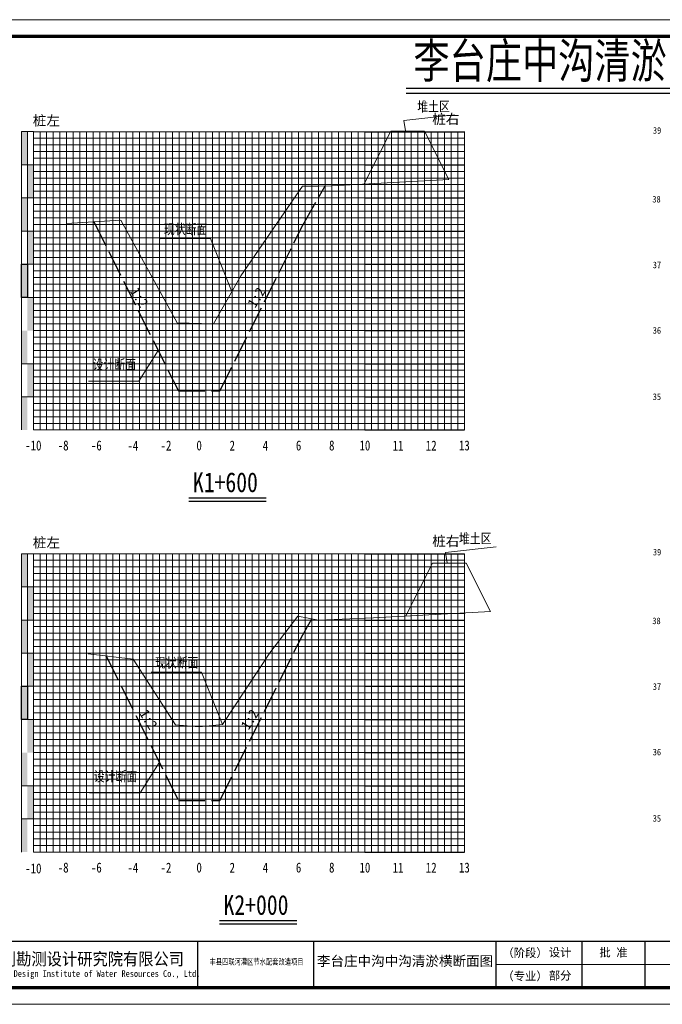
# Model space of a CAD drawing. Header units: millimetres. Extents: x -1851 to 142262423, y -629789 to 22327943.
# Tile 31 of 69: x 36465 to 36659, y 3721 to 4018. Entities that reach past the tile are written whole.
import ezdxf
from ezdxf.enums import TextEntityAlignment as Align

# ---------------------------------------------------------------- set-up
doc = ezdxf.new("R2010")
doc.units = ezdxf.units.MM
doc.linetypes.add('4415', pattern=[5, 4, -1])
for name, color, linetype, lineweight in [('0.13文字', 3, 'Continuous', 13), ('2', 61, 'Continuous', 30), ('3', 8, 'Continuous', 5), ('dmx', 7, 'Continuous', 15)]:
    doc.layers.add(name, color=color, linetype=linetype, lineweight=lineweight)
doc.layers.add('DIMTEX', color=7, linetype='Continuous')
doc.layers.add('断面', color=7, linetype='Continuous')
doc.styles.add('LYJFS', font='times.ttf', dxfattribs={"width": 0.7})
doc.styles.add('STYLE2', font='txt', dxfattribs={"width": 0.8})
doc.styles.add('仿宋体', font='FangSong_GB2312.ttf', dxfattribs={"width": 0.8})
doc.styles.add('宋体', font='txt', dxfattribs={"height": 3.5})
doc.styles.add('等线体', font='simhei.ttf')

# ---------------------------------------------------------------- blocks, each defined once
blk = doc.blocks.new('tk')
at = {"lineweight": 0}
for p, q in [((6838.6, 1139.23), (7258.6, 1139.23)), ((7253.6, 854.23), (7046.6, 854.23)), ((7258.6, 842.23), (6838.6, 842.23))]:
    blk.add_line(p, q, dxfattribs=at)
for p, q in [((6956.6, 861.23), (6956.6, 847.23)), ((6991.6, 861.23), (6991.6, 847.23)), ((7046.6, 861.23), (7046.6, 847.23)), ((7072.6, 861.23), (7072.6, 847.23)), ((7091.6, 861.23), (7091.6, 847.23))]:
    blk.add_line(p, q)
at = {"lineweight": 0, "const_width": 1}
blk.add_lwpolyline([(6863.6, 1134.23), (7253.6, 1134.23), (7253.6, 847.23), (6863.6, 847.23)], close=True, dxfattribs=at)
at = {"lineweight": 0, "const_width": 0.4}
blk.add_lwpolyline([(7253.6, 861.23), (6863.6, 861.23)], dxfattribs=at)
at = {"style": '宋体'}
for s, height, width, p in [('江苏省水利勘测设计研究院有限公司', 3.75, 0.9, (6915.73, 855.98)), ('丰县四联河灌区节水配套改造项目', 1.8, 0.75, (6974.43, 855.1)), ('Jiangsu Surveying and Design Institute of Water Resources Co., Ltd.', 2, 0.8, (6915.55, 851.24))]:
    blk.add_text(s, height=height, dxfattribs=dict(at, width=width)).set_placement(p, align=Align.MIDDLE)
at = {"style": 'LYJFS'}
for s, p in [('（阶段）', (7055.43, 857.73)), ('（专业）', (7055.43, 850.73))]:
    blk.add_text(s, height=2.5, dxfattribs=at).set_placement(p, align=Align.MIDDLE_CENTER)
at = {"char_height": 2.5, "attachment_point": 5, "style": '宋体'}
for s, insert in [('设计', (7066, 857.73)), ('批 准', (7082.1, 857.73)), ('部分', (7066, 850.73))]:
    blk.add_mtext(s, dxfattribs=dict(at, insert=insert))

msp = doc.modelspace()

# ---------------------------------------------------------------- hatches: boundary and pattern name
at = {"linetype": 'Continuous'}
for points in [[(36465.8, 3984.33), (36467.6, 3984.33), (36467.6, 3974.33), (36465.8, 3974.33)], [(36467.6, 3974.33), (36469.4, 3974.33), (36469.4, 3964.33), (36467.6, 3964.33)], [(36465.8, 3964.33), (36467.6, 3964.33), (36467.6, 3954.33), (36465.8, 3954.33)], [(36467.6, 3954.33), (36469.4, 3954.33), (36469.4, 3944.33), (36467.6, 3944.33)], [(36465.8, 3944.33), (36467.6, 3944.33), (36467.6, 3934.33), (36465.8, 3934.33)], [(36467.6, 3934.33), (36469.4, 3934.33), (36469.4, 3924.33), (36467.6, 3924.33)], [(36465.8, 3924.33), (36467.6, 3924.33), (36467.6, 3914.33), (36465.8, 3914.33)], [(36467.61, 3914.35), (36469.41, 3914.35), (36469.41, 3904.35), (36467.61, 3904.35)], [(36465.8, 3904.32), (36467.6, 3904.32), (36467.6, 3894.32), (36465.8, 3894.32)], [(36465.8, 3857.01), (36467.6, 3857.01), (36467.6, 3847.01), (36465.8, 3847.01)], [(36467.6, 3847.01), (36469.4, 3847.01), (36469.4, 3837.01), (36467.6, 3837.01)], [(36465.8, 3837.01), (36467.6, 3837.01), (36467.6, 3827.01), (36465.8, 3827.01)], [(36467.6, 3827.01), (36469.4, 3827.01), (36469.4, 3817.01), (36467.6, 3817.01)], [(36465.8, 3817.01), (36467.6, 3817.01), (36467.6, 3807.01), (36465.8, 3807.01)], [(36467.6, 3807.01), (36469.4, 3807.01), (36469.4, 3797.01), (36467.6, 3797.01)], [(36465.8, 3797.01), (36467.6, 3797.01), (36467.6, 3787.01), (36465.8, 3787.01)], [(36467.61, 3787.04), (36469.41, 3787.04), (36469.41, 3777.04), (36467.61, 3777.04)], [(36465.8, 3777.01), (36467.6, 3777.01), (36467.6, 3767.01), (36465.8, 3767.01)]]:
    msp.add_hatch(color=7, dxfattribs=at).paths.add_polyline_path(points)

# ---------------------------------------------------------------- linework, layer by layer
at = {"color": 1, "linetype": '4415', "lineweight": 30, "ltscale": 2}
for p, q in [((36550.65, 3956.1), (36557.4, 3967.93)), ((36487.64, 3957.12), (36513.15, 3906.1)), ((36488.15, 3956.1), (36488.15, 3956.1)), ((36525.65, 3906.1), (36550.65, 3956.1)), ((36513.15, 3906.1), (36525.65, 3906.1))]:
    msp.add_line(p, q, dxfattribs=at)
at = {"linetype": 'Continuous', "lineweight": 20, "flags": 128}
for points in [[(36581.66, 3984.57), (36581.18, 3987.66), (36596.38, 3989.43)], [(36529.13, 3936.27), (36522.78, 3952.04), (36507.63, 3952.02)], [(36507.04, 3918.33), (36501.2, 3909.09), (36486.04, 3909.06)], [(36594.24, 3854.25), (36593.76, 3857.34), (36608.96, 3859.12)], [(36526.42, 3805.51), (36520.08, 3821.29), (36504.92, 3821.26)], [(36507.4, 3794.08), (36501.56, 3784.85), (36486.41, 3784.82)]]:
    msp.add_lwpolyline(points, dxfattribs=at)
at = {"linetype": 'Continuous', "flags": 128}
for points in [[(36465.8, 3944.33), (36467.6, 3944.33), (36467.6, 3934.33), (36465.8, 3934.33)], [(36465.8, 3817.01), (36467.6, 3817.01), (36467.6, 3807.01), (36465.8, 3807.01)]]:
    msp.add_lwpolyline(points, close=True, dxfattribs=at)
at = {"color": 1, "linetype": '4415', "lineweight": 30, "ltscale": 2}
msp.add_lwpolyline([(36491.38, 3826.13), (36513.15, 3782.58), (36525.65, 3782.58), (36550.65, 3832.58), (36553.4, 3837.35)], dxfattribs=at)
at = {"layer": '2', "color": 7, "lineweight": 15}
for points in [[(36469.4, 3984.26), (36569.4, 3984.26)], [(36479.4, 3984.33), (36479.4, 3894.33)], [(36489.4, 3984.33), (36489.4, 3894.33)], [(36499.4, 3984.33), (36499.4, 3894.33)], [(36509.4, 3984.33), (36509.4, 3894.33)], [(36529.4, 3984.33), (36529.4, 3894.33)], [(36539.4, 3984.33), (36539.4, 3894.33)], [(36549.4, 3984.33), (36549.4, 3894.33)], [(36559.4, 3984.33), (36559.4, 3894.33)], [(36569.4, 3984.33), (36569.4, 3894.33)], [(36579.4, 3984.33), (36579.4, 3894.33)], [(36589.4, 3984.33), (36589.4, 3894.33)], [(36599.4, 3984.33), (36599.4, 3894.33)], [(36469.4, 3974.33), (36569.4, 3974.33)], [(36469.4, 3964.33), (36569.4, 3964.33)], [(36469.4, 3954.33), (36569.4, 3954.33)], [(36469.4, 3944.33), (36569.4, 3944.33)], [(36469.4, 3924.33), (36569.4, 3924.33)], [(36469.4, 3894.33), (36569.4, 3894.33)], [(36469.4, 3856.95), (36569.4, 3856.95)], [(36479.4, 3857.01), (36479.4, 3767.01)], [(36489.4, 3857.01), (36489.4, 3767.01)], [(36499.4, 3857.01), (36499.4, 3767.01)], [(36509.4, 3857.01), (36509.4, 3767.01)], [(36529.4, 3857.01), (36529.4, 3767.01)], [(36539.4, 3857.01), (36539.4, 3767.01)], [(36549.4, 3857.01), (36549.4, 3767.01)], [(36559.4, 3857.01), (36559.4, 3767.01)], [(36569.4, 3857.01), (36569.4, 3767.01)], [(36579.4, 3857.01), (36579.4, 3767.01)], [(36589.4, 3857.01), (36589.4, 3767.01)], [(36599.4, 3857.01), (36599.4, 3767.01)], [(36469.4, 3847.01), (36569.4, 3847.01)], [(36469.4, 3837.01), (36569.4, 3837.01)], [(36469.4, 3827.01), (36569.4, 3827.01)], [(36469.4, 3817.01), (36569.4, 3817.01)], [(36469.4, 3797.01), (36569.4, 3797.01)], [(36469.4, 3767.01), (36569.4, 3767.01)]]:
    msp.add_lwpolyline(points, dxfattribs=at)
at = {"layer": '2', "color": 3, "lineweight": 15}
for points in [[(36519.4, 3984.33), (36519.4, 3894.33)], [(36519.4, 3857.01), (36519.4, 3767.01)]]:
    msp.add_lwpolyline(points, dxfattribs=at)
at = {"layer": '2', "color": 7, "lineweight": 15, "flags": 128}
for points in [[(36469.4, 3934.33), (36569.4, 3934.33)], [(36469.4, 3807.01), (36569.4, 3807.01)]]:
    msp.add_lwpolyline(points, dxfattribs=at)
at = {"layer": '2', "color": 0, "lineweight": 15}
for points in [[(36469.4, 3914.33), (36569.4, 3914.33)], [(36469.4, 3904.33), (36569.4, 3904.33)], [(36469.4, 3787.01), (36569.4, 3787.01)], [(36469.4, 3777.01), (36569.4, 3777.01)]]:
    msp.add_lwpolyline(points, dxfattribs=at)
at = {"layer": '3', "lineweight": 5}
for p, q in [((36569.4, 3982.33), (36589.4, 3982.33)), ((36569.4, 3980.33), (36589.4, 3980.33)), ((36589.4, 3982.33), (36599.4, 3982.33)), ((36589.4, 3980.33), (36599.4, 3980.33)), ((36569.4, 3978.33), (36589.4, 3978.33)), ((36589.4, 3978.33), (36599.4, 3978.33)), ((36569.4, 3976.33), (36589.4, 3976.33)), ((36589.4, 3976.33), (36599.4, 3976.33)), ((36569.4, 3972.33), (36589.4, 3972.33)), ((36589.4, 3972.33), (36599.4, 3972.33)), ((36569.4, 3970.33), (36589.4, 3970.33)), ((36569.4, 3968.33), (36589.4, 3968.33)), ((36589.4, 3970.33), (36599.4, 3970.33)), ((36589.4, 3968.33), (36599.4, 3968.33)), ((36569.4, 3966.33), (36589.4, 3966.33)), ((36589.4, 3966.33), (36599.4, 3966.33)), ((36569.4, 3962.33), (36589.4, 3962.33)), ((36589.4, 3962.33), (36599.4, 3962.33)), ((36569.4, 3960.33), (36589.4, 3960.33)), ((36589.4, 3960.33), (36599.4, 3960.33)), ((36569.4, 3958.33), (36589.4, 3958.33)), ((36569.4, 3956.33), (36589.4, 3956.33)), ((36589.4, 3958.33), (36599.4, 3958.33)), ((36589.4, 3956.33), (36599.4, 3956.33)), ((36569.4, 3952.33), (36589.4, 3952.33)), ((36569.4, 3950.33), (36589.4, 3950.33)), ((36589.4, 3952.33), (36599.4, 3952.33)), ((36589.4, 3950.33), (36599.4, 3950.33)), ((36569.4, 3948.33), (36589.4, 3948.33)), ((36589.4, 3948.33), (36599.4, 3948.33)), ((36569.4, 3946.33), (36589.4, 3946.33)), ((36589.4, 3946.33), (36599.4, 3946.33)), ((36569.4, 3942.33), (36589.4, 3942.33)), ((36589.4, 3942.33), (36599.4, 3942.33)), ((36569.4, 3940.33), (36589.4, 3940.33)), ((36569.4, 3938.33), (36589.4, 3938.33)), ((36589.4, 3940.33), (36599.4, 3940.33)), ((36589.4, 3938.33), (36599.4, 3938.33)), ((36569.4, 3936.33), (36589.4, 3936.33)), ((36589.4, 3936.33), (36599.4, 3936.33)), ((36569.4, 3932.33), (36589.4, 3932.33)), ((36589.4, 3932.33), (36599.4, 3932.33)), ((36569.4, 3930.33), (36589.4, 3930.33)), ((36589.4, 3930.33), (36599.4, 3930.33)), ((36569.4, 3928.33), (36589.4, 3928.33)), ((36589.4, 3928.33), (36599.4, 3928.33)), ((36569.4, 3926.33), (36589.4, 3926.33)), ((36589.4, 3926.33), (36599.4, 3926.33)), ((36569.4, 3922.33), (36589.4, 3922.33)), ((36589.4, 3922.33), (36599.4, 3922.33)), ((36569.4, 3920.33), (36589.4, 3920.33)), ((36569.4, 3918.33), (36589.4, 3918.33)), ((36589.4, 3920.33), (36599.4, 3920.33)), ((36589.4, 3918.33), (36599.4, 3918.33)), ((36569.4, 3916.33), (36589.4, 3916.33)), ((36589.4, 3916.33), (36599.4, 3916.33)), ((36569.4, 3912.33), (36589.4, 3912.33)), ((36589.4, 3912.33), (36599.4, 3912.33)), ((36569.4, 3910.33), (36589.4, 3910.33)), ((36589.4, 3910.33), (36599.4, 3910.33)), ((36569.4, 3908.33), (36589.4, 3908.33)), ((36569.4, 3906.33), (36589.4, 3906.33)), ((36589.4, 3908.33), (36599.4, 3908.33)), ((36589.4, 3906.33), (36599.4, 3906.33)), ((36569.4, 3902.33), (36589.4, 3902.33)), ((36569.4, 3900.33), (36589.4, 3900.33)), ((36589.4, 3902.33), (36599.4, 3902.33)), ((36589.4, 3900.33), (36599.4, 3900.33)), ((36569.4, 3898.33), (36589.4, 3898.33)), ((36589.4, 3898.33), (36599.4, 3898.33)), ((36569.4, 3896.33), (36589.4, 3896.33)), ((36589.4, 3896.33), (36599.4, 3896.33)), ((36569.4, 3855.01), (36589.4, 3855.01)), ((36569.4, 3853.01), (36589.4, 3853.01)), ((36589.4, 3855.01), (36599.4, 3855.01)), ((36589.4, 3853.01), (36599.4, 3853.01)), ((36569.4, 3851.01), (36589.4, 3851.01)), ((36589.4, 3851.01), (36599.4, 3851.01)), ((36569.4, 3849.01), (36589.4, 3849.01)), ((36589.4, 3849.01), (36599.4, 3849.01)), ((36569.4, 3845.01), (36589.4, 3845.01)), ((36589.4, 3845.01), (36599.4, 3845.01)), ((36569.4, 3843.01), (36589.4, 3843.01)), ((36569.4, 3841.01), (36589.4, 3841.01)), ((36589.4, 3843.01), (36599.4, 3843.01)), ((36589.4, 3841.01), (36599.4, 3841.01)), ((36569.4, 3839.01), (36589.4, 3839.01)), ((36589.4, 3839.01), (36599.4, 3839.01)), ((36569.4, 3835.01), (36589.4, 3835.01)), ((36589.4, 3835.01), (36599.4, 3835.01)), ((36569.4, 3833.01), (36589.4, 3833.01)), ((36589.4, 3833.01), (36599.4, 3833.01)), ((36569.4, 3831.01), (36589.4, 3831.01)), ((36569.4, 3829.01), (36589.4, 3829.01)), ((36589.4, 3831.01), (36599.4, 3831.01)), ((36589.4, 3829.01), (36599.4, 3829.01)), ((36569.4, 3825.01), (36589.4, 3825.01)), ((36569.4, 3823.01), (36589.4, 3823.01)), ((36589.4, 3825.01), (36599.4, 3825.01)), ((36589.4, 3823.01), (36599.4, 3823.01)), ((36569.4, 3821.01), (36589.4, 3821.01)), ((36589.4, 3821.01), (36599.4, 3821.01)), ((36569.4, 3819.01), (36589.4, 3819.01)), ((36589.4, 3819.01), (36599.4, 3819.01)), ((36569.4, 3815.01), (36589.4, 3815.01)), ((36589.4, 3815.01), (36599.4, 3815.01)), ((36569.4, 3813.01), (36589.4, 3813.01)), ((36569.4, 3811.01), (36589.4, 3811.01)), ((36589.4, 3813.01), (36599.4, 3813.01)), ((36589.4, 3811.01), (36599.4, 3811.01)), ((36569.4, 3809.01), (36589.4, 3809.01)), ((36589.4, 3809.01), (36599.4, 3809.01)), ((36569.4, 3805.01), (36589.4, 3805.01)), ((36589.4, 3805.01), (36599.4, 3805.01)), ((36569.4, 3803.01), (36589.4, 3803.01)), ((36589.4, 3803.01), (36599.4, 3803.01)), ((36569.4, 3801.01), (36589.4, 3801.01)), ((36569.4, 3799.01), (36589.4, 3799.01)), ((36589.4, 3801.01), (36599.4, 3801.01)), ((36589.4, 3799.01), (36599.4, 3799.01)), ((36569.4, 3795.01), (36589.4, 3795.01)), ((36569.4, 3793.01), (36589.4, 3793.01)), ((36589.4, 3795.01), (36599.4, 3795.01)), ((36589.4, 3793.01), (36599.4, 3793.01)), ((36569.4, 3791.01), (36589.4, 3791.01)), ((36589.4, 3791.01), (36599.4, 3791.01)), ((36569.4, 3789.01), (36589.4, 3789.01)), ((36589.4, 3789.01), (36599.4, 3789.01)), ((36569.4, 3785.01), (36589.4, 3785.01)), ((36589.4, 3785.01), (36599.4, 3785.01)), ((36569.4, 3783.01), (36589.4, 3783.01)), ((36569.4, 3781.01), (36589.4, 3781.01)), ((36589.4, 3783.01), (36599.4, 3783.01)), ((36589.4, 3781.01), (36599.4, 3781.01)), ((36569.4, 3779.01), (36589.4, 3779.01)), ((36589.4, 3779.01), (36599.4, 3779.01)), ((36569.4, 3775.01), (36589.4, 3775.01)), ((36589.4, 3775.01), (36599.4, 3775.01)), ((36569.4, 3773.01), (36589.4, 3773.01)), ((36589.4, 3773.01), (36599.4, 3773.01)), ((36569.4, 3771.01), (36589.4, 3771.01)), ((36569.4, 3769.01), (36589.4, 3769.01)), ((36589.4, 3771.01), (36599.4, 3771.01)), ((36589.4, 3769.01), (36599.4, 3769.01))]:
    msp.add_line(p, q, dxfattribs=at)
for points in [[(36471.4, 3984.33), (36471.4, 3894.33)], [(36473.4, 3984.33), (36473.4, 3894.33)], [(36475.4, 3984.33), (36475.4, 3894.33)], [(36477.4, 3984.33), (36477.4, 3894.33)], [(36481.4, 3984.33), (36481.4, 3894.33)], [(36483.4, 3984.33), (36483.4, 3894.33)], [(36485.4, 3984.33), (36485.4, 3894.33)], [(36487.4, 3984.33), (36487.4, 3894.33)], [(36491.4, 3984.33), (36491.4, 3894.33)], [(36493.4, 3984.33), (36493.4, 3894.33)], [(36495.4, 3984.33), (36495.4, 3894.33)], [(36497.4, 3984.33), (36497.4, 3894.33)], [(36501.4, 3984.33), (36501.4, 3894.33)], [(36503.4, 3984.33), (36503.4, 3894.33)], [(36505.4, 3984.33), (36505.4, 3894.33)], [(36507.4, 3984.33), (36507.4, 3894.33)], [(36511.4, 3984.33), (36511.4, 3894.33)], [(36513.4, 3984.33), (36513.4, 3894.33)], [(36515.4, 3984.33), (36515.4, 3894.33)], [(36517.4, 3984.33), (36517.4, 3894.33)], [(36521.4, 3984.33), (36521.4, 3894.33)], [(36523.4, 3984.33), (36523.4, 3894.33)], [(36525.4, 3984.33), (36525.4, 3894.33)], [(36527.4, 3984.33), (36527.4, 3894.33)], [(36531.4, 3984.33), (36531.4, 3894.33)], [(36533.4, 3984.33), (36533.4, 3894.33)], [(36535.4, 3984.33), (36535.4, 3894.33)], [(36537.4, 3984.33), (36537.4, 3894.33)], [(36541.4, 3984.33), (36541.4, 3894.33)], [(36543.4, 3984.33), (36543.4, 3894.33)], [(36545.4, 3984.33), (36545.4, 3894.33)], [(36547.4, 3984.33), (36547.4, 3894.33)], [(36551.4, 3984.33), (36551.4, 3894.33)], [(36553.4, 3984.33), (36553.4, 3894.33)], [(36555.4, 3984.33), (36555.4, 3894.33)], [(36557.4, 3984.33), (36557.4, 3894.33)], [(36561.4, 3984.33), (36561.4, 3894.33)], [(36563.4, 3984.33), (36563.4, 3894.33)], [(36565.4, 3984.33), (36565.4, 3894.33)], [(36567.4, 3984.33), (36567.4, 3894.33)], [(36571.4, 3984.33), (36571.4, 3894.33)], [(36573.4, 3984.33), (36573.4, 3894.33)], [(36575.4, 3984.33), (36575.4, 3894.33)], [(36577.4, 3984.33), (36577.4, 3894.33)], [(36581.4, 3984.33), (36581.4, 3894.33)], [(36583.4, 3984.33), (36583.4, 3894.33)], [(36585.4, 3984.33), (36585.4, 3894.33)], [(36587.4, 3984.33), (36587.4, 3894.33)], [(36591.4, 3984.33), (36591.4, 3894.33)], [(36593.4, 3984.33), (36593.4, 3894.33)], [(36595.4, 3984.33), (36595.4, 3894.33)], [(36597.4, 3984.33), (36597.4, 3894.33)], [(36469.4, 3982.33), (36569.4, 3982.33)], [(36469.4, 3980.33), (36569.4, 3980.33)], [(36469.4, 3978.33), (36569.4, 3978.33)], [(36469.4, 3976.33), (36569.4, 3976.33)], [(36469.4, 3972.33), (36569.4, 3972.33)], [(36469.4, 3970.33), (36569.4, 3970.33)], [(36469.4, 3968.33), (36569.4, 3968.33)], [(36469.4, 3966.33), (36569.4, 3966.33)], [(36469.4, 3962.33), (36569.4, 3962.33)], [(36469.4, 3960.33), (36569.4, 3960.33)], [(36469.4, 3958.33), (36569.4, 3958.33)], [(36469.4, 3956.33), (36569.4, 3956.33)], [(36469.4, 3952.33), (36569.4, 3952.33)], [(36469.4, 3950.33), (36569.4, 3950.33)], [(36469.4, 3948.33), (36569.4, 3948.33)], [(36469.4, 3946.33), (36569.4, 3946.33)], [(36469.4, 3942.33), (36569.4, 3942.33)], [(36469.4, 3940.33), (36569.4, 3940.33)], [(36469.4, 3938.33), (36569.4, 3938.33)], [(36469.4, 3936.33), (36569.4, 3936.33)], [(36469.4, 3932.33), (36569.4, 3932.33)], [(36469.4, 3930.33), (36569.4, 3930.33)], [(36469.4, 3928.33), (36569.4, 3928.33)], [(36469.4, 3926.33), (36569.4, 3926.33)], [(36469.4, 3922.33), (36569.4, 3922.33)], [(36469.4, 3920.33), (36569.4, 3920.33)], [(36469.4, 3918.33), (36569.4, 3918.33)], [(36469.4, 3916.33), (36569.4, 3916.33)], [(36469.4, 3912.33), (36569.4, 3912.33)], [(36469.4, 3910.33), (36569.4, 3910.33)], [(36469.4, 3908.33), (36569.4, 3908.33)], [(36469.4, 3906.33), (36569.4, 3906.33)], [(36469.4, 3902.33), (36569.4, 3902.33)], [(36469.4, 3900.33), (36569.4, 3900.33)], [(36469.4, 3898.33), (36569.4, 3898.33)], [(36469.4, 3896.33), (36569.4, 3896.33)], [(36471.4, 3857.01), (36471.4, 3767.01)], [(36473.4, 3857.01), (36473.4, 3767.01)], [(36475.4, 3857.01), (36475.4, 3767.01)], [(36477.4, 3857.01), (36477.4, 3767.01)], [(36481.4, 3857.01), (36481.4, 3767.01)], [(36483.4, 3857.01), (36483.4, 3767.01)], [(36485.4, 3857.01), (36485.4, 3767.01)], [(36487.4, 3857.01), (36487.4, 3767.01)], [(36491.4, 3857.01), (36491.4, 3767.01)], [(36493.4, 3857.01), (36493.4, 3767.01)], [(36495.4, 3857.01), (36495.4, 3767.01)], [(36497.4, 3857.01), (36497.4, 3767.01)], [(36501.4, 3857.01), (36501.4, 3767.01)], [(36503.4, 3857.01), (36503.4, 3767.01)], [(36505.4, 3857.01), (36505.4, 3767.01)], [(36507.4, 3857.01), (36507.4, 3767.01)], [(36511.4, 3857.01), (36511.4, 3767.01)], [(36513.4, 3857.01), (36513.4, 3767.01)], [(36515.4, 3857.01), (36515.4, 3767.01)], [(36517.4, 3857.01), (36517.4, 3767.01)], [(36521.4, 3857.01), (36521.4, 3767.01)], [(36523.4, 3857.01), (36523.4, 3767.01)], [(36525.4, 3857.01), (36525.4, 3767.01)], [(36527.4, 3857.01), (36527.4, 3767.01)], [(36531.4, 3857.01), (36531.4, 3767.01)], [(36533.4, 3857.01), (36533.4, 3767.01)], [(36535.4, 3857.01), (36535.4, 3767.01)], [(36537.4, 3857.01), (36537.4, 3767.01)], [(36541.4, 3857.01), (36541.4, 3767.01)], [(36543.4, 3857.01), (36543.4, 3767.01)], [(36545.4, 3857.01), (36545.4, 3767.01)], [(36547.4, 3857.01), (36547.4, 3767.01)], [(36551.4, 3857.01), (36551.4, 3767.01)], [(36553.4, 3857.01), (36553.4, 3767.01)], [(36555.4, 3857.01), (36555.4, 3767.01)], [(36557.4, 3857.01), (36557.4, 3767.01)], [(36561.4, 3857.01), (36561.4, 3767.01)], [(36563.4, 3857.01), (36563.4, 3767.01)], [(36565.4, 3857.01), (36565.4, 3767.01)], [(36567.4, 3857.01), (36567.4, 3767.01)], [(36571.4, 3857.01), (36571.4, 3767.01)], [(36573.4, 3857.01), (36573.4, 3767.01)], [(36575.4, 3857.01), (36575.4, 3767.01)], [(36577.4, 3857.01), (36577.4, 3767.01)], [(36581.4, 3857.01), (36581.4, 3767.01)], [(36583.4, 3857.01), (36583.4, 3767.01)], [(36585.4, 3857.01), (36585.4, 3767.01)], [(36587.4, 3857.01), (36587.4, 3767.01)], [(36591.4, 3857.01), (36591.4, 3767.01)], [(36593.4, 3857.01), (36593.4, 3767.01)], [(36595.4, 3857.01), (36595.4, 3767.01)], [(36597.4, 3857.01), (36597.4, 3767.01)], [(36469.4, 3855.01), (36569.4, 3855.01)], [(36469.4, 3853.01), (36569.4, 3853.01)], [(36469.4, 3851.01), (36569.4, 3851.01)], [(36469.4, 3849.01), (36569.4, 3849.01)], [(36469.4, 3845.01), (36569.4, 3845.01)], [(36469.4, 3843.01), (36569.4, 3843.01)], [(36469.4, 3841.01), (36569.4, 3841.01)], [(36469.4, 3839.01), (36569.4, 3839.01)], [(36469.4, 3835.01), (36569.4, 3835.01)], [(36469.4, 3833.01), (36569.4, 3833.01)], [(36469.4, 3831.01), (36569.4, 3831.01)], [(36469.4, 3829.01), (36569.4, 3829.01)], [(36469.4, 3825.01), (36569.4, 3825.01)], [(36469.4, 3823.01), (36569.4, 3823.01)], [(36469.4, 3821.01), (36569.4, 3821.01)], [(36469.4, 3819.01), (36569.4, 3819.01)], [(36469.4, 3815.01), (36569.4, 3815.01)], [(36469.4, 3813.01), (36569.4, 3813.01)], [(36469.4, 3811.01), (36569.4, 3811.01)], [(36469.4, 3809.01), (36569.4, 3809.01)], [(36469.4, 3805.01), (36569.4, 3805.01)], [(36469.4, 3803.01), (36569.4, 3803.01)], [(36469.4, 3801.01), (36569.4, 3801.01)], [(36469.4, 3799.01), (36569.4, 3799.01)], [(36469.4, 3795.01), (36569.4, 3795.01)], [(36469.4, 3793.01), (36569.4, 3793.01)], [(36469.4, 3791.01), (36569.4, 3791.01)], [(36469.4, 3789.01), (36569.4, 3789.01)], [(36469.4, 3785.01), (36569.4, 3785.01)], [(36469.4, 3783.01), (36569.4, 3783.01)], [(36469.4, 3781.01), (36569.4, 3781.01)], [(36469.4, 3779.01), (36569.4, 3779.01)], [(36469.4, 3775.01), (36569.4, 3775.01)], [(36469.4, 3773.01), (36569.4, 3773.01)], [(36469.4, 3771.01), (36569.4, 3771.01)], [(36469.4, 3769.01), (36569.4, 3769.01)]]:
    msp.add_lwpolyline(points, dxfattribs=at)
at = {"layer": '3', "color": 0, "lineweight": 5}
for points in [[(36465.8, 3914.33), (36569.4, 3914.33)], [(36465.8, 3904.33), (36569.4, 3904.33)], [(36465.8, 3787.01), (36569.4, 3787.01)], [(36465.8, 3777.01), (36569.4, 3777.01)]]:
    msp.add_lwpolyline(points, dxfattribs=at)
at = {"layer": 'DIMTEX', "color": 0, "linetype": 'Continuous'}
for p, q in [((36581.86, 3997.45), (36706.75, 3997.45)), ((36581.89, 3995.97), (36706.87, 3995.97)), ((36516.27, 3872.89), (36539.61, 3872.89)), ((36516.29, 3873.85), (36539.61, 3873.85)), ((36525.5, 3745.38), (36548.84, 3745.38)), ((36525.52, 3746.34), (36548.84, 3746.34))]:
    msp.add_line(p, q, dxfattribs=at)
at = {"layer": 'dmx', "linetype": 'Continuous', "lineweight": 15}
for p, q in [((36577.18, 3984.49), (36569.21, 3968.54)), ((36577.18, 3984.49), (36587.37, 3984.49)), ((36587.37, 3984.49), (36594.68, 3969.88)), ((36559.4, 3968.02), (36594.68, 3969.88)), ((36589.76, 3854.17), (36581.79, 3838.23)), ((36589.76, 3854.17), (36599.95, 3854.17)), ((36599.95, 3854.17), (36607.26, 3839.56)), ((36571.98, 3837.71), (36607.26, 3839.56))]:
    msp.add_line(p, q, dxfattribs=at)
at = {"layer": 'dmx', "linetype": 'Continuous', "lineweight": 15, "flags": 128}
for points in [[(36559.4, 3968.02), (36555.28, 3967.83), (36550.61, 3967.84)], [(36550.61, 3967.84), (36531.97, 3940.82), (36523.78, 3926.31), (36512.77, 3926.64), (36495.75, 3957.58)], [(36495.75, 3957.58), (36479.4, 3956.66)], [(36499.53, 3825.15), (36512.22, 3805.34), (36519.41, 3804.76), (36526.42, 3805.51), (36540.77, 3827.13), (36549.2, 3838.14)], [(36549.2, 3838.14), (36555.42, 3836.97), (36571.98, 3837.71)], [(36485.96, 3826.79), (36499.53, 3825.15)]]:
    msp.add_lwpolyline(points, dxfattribs=at)
at = {"layer": '断面'}
for p, q in [((36569.4, 3984.26), (36589.4, 3984.26)), ((36589.4, 3984.26), (36599.4, 3984.26)), ((36569.4, 3974.33), (36589.4, 3974.33)), ((36589.4, 3974.33), (36599.4, 3974.33)), ((36569.4, 3964.33), (36589.4, 3964.33)), ((36589.4, 3964.33), (36599.4, 3964.33)), ((36569.4, 3954.33), (36589.4, 3954.33)), ((36589.4, 3954.33), (36599.4, 3954.33)), ((36569.4, 3944.33), (36589.4, 3944.33)), ((36589.4, 3944.33), (36599.4, 3944.33)), ((36569.4, 3934.33), (36589.4, 3934.33)), ((36589.4, 3934.33), (36599.4, 3934.33)), ((36569.4, 3924.33), (36589.4, 3924.33)), ((36589.4, 3924.33), (36599.4, 3924.33)), ((36569.4, 3914.33), (36589.4, 3914.33)), ((36589.4, 3914.33), (36599.4, 3914.33)), ((36569.4, 3904.33), (36589.4, 3904.33)), ((36589.4, 3904.33), (36599.4, 3904.33)), ((36569.4, 3894.33), (36589.4, 3894.33)), ((36589.4, 3894.33), (36599.4, 3894.33)), ((36569.4, 3856.95), (36589.4, 3856.95)), ((36589.4, 3856.95), (36599.4, 3856.95)), ((36569.4, 3847.01), (36589.4, 3847.01)), ((36589.4, 3847.01), (36599.4, 3847.01)), ((36569.4, 3837.01), (36589.4, 3837.01)), ((36589.4, 3837.01), (36599.4, 3837.01)), ((36569.4, 3827.01), (36589.4, 3827.01)), ((36589.4, 3827.01), (36599.4, 3827.01)), ((36569.4, 3817.01), (36589.4, 3817.01)), ((36589.4, 3817.01), (36599.4, 3817.01)), ((36569.4, 3807.01), (36589.4, 3807.01)), ((36589.4, 3807.01), (36599.4, 3807.01)), ((36569.4, 3797.01), (36589.4, 3797.01)), ((36589.4, 3797.01), (36599.4, 3797.01)), ((36569.4, 3787.01), (36589.4, 3787.01)), ((36589.4, 3787.01), (36599.4, 3787.01)), ((36569.4, 3777.01), (36589.4, 3777.01)), ((36589.4, 3777.01), (36599.4, 3777.01)), ((36569.4, 3767.01), (36589.4, 3767.01)), ((36589.4, 3767.01), (36599.4, 3767.01))]:
    msp.add_line(p, q, dxfattribs=at)
at = {"layer": '断面', "color": 3, "lineweight": 15}
for points in [[(36469.4, 3984.33), (36465.8, 3984.33)], [(36465.8, 3984.33), (36465.8, 3894.33)], [(36467.6, 3984.33), (36467.6, 3934.33)], [(36469.4, 3984.33), (36469.4, 3894.33)], [(36469.4, 3974.33), (36465.8, 3974.33)], [(36469.4, 3964.33), (36465.8, 3964.33)], [(36469.4, 3954.33), (36465.8, 3954.33)], [(36469.4, 3944.33), (36465.8, 3944.33)], [(36465.8, 3934.33), (36469.4, 3934.33)], [(36469.4, 3857.01), (36465.8, 3857.01)], [(36465.8, 3857.01), (36465.8, 3767.01)], [(36467.6, 3857.01), (36467.6, 3807.01)], [(36469.4, 3857.01), (36469.4, 3767.01)], [(36469.4, 3847.01), (36465.8, 3847.01)], [(36469.4, 3837.01), (36465.8, 3837.01)], [(36469.4, 3827.01), (36465.8, 3827.01)], [(36469.4, 3817.01), (36465.8, 3817.01)], [(36465.8, 3807.01), (36469.4, 3807.01)]]:
    msp.add_lwpolyline(points, dxfattribs=at)
at = {"layer": '断面', "color": 7, "lineweight": 15}
for points in [[(36469.4, 3934.33), (36569.4, 3934.33)], [(36469.4, 3807.01), (36569.4, 3807.01)]]:
    msp.add_lwpolyline(points, dxfattribs=at)

# ---------------------------------------------------------------- block references
at = {"layer": '断面'}
msp.add_blockref('tk', (29562.28, 2878.86), dxfattribs=at)

# ---------------------------------------------------------------- texts
at = {"style": '等线体'}
for s, p in [('桩左', (36469.23, 3986.16)), ('桩右', (36589.7, 3986.62)), ('桩左', (36469.23, 3858.85)), ('桩右', (36589.7, 3859.31))]:
    msp.add_text(s, height=3, dxfattribs=at).set_placement(p)
at = {"linetype": 'Continuous', "char_height": 3, "attachment_point": 1, "style": '仿宋体'}
for s, insert, width in [('堆土区', (36585.2, 3993.4), 18.8247), ('现状断面', (36508.77, 3956.39), 37.9325), ('设计断面', (36487.27, 3915.58), 37.9325), ('堆土区', (36597.78, 3863.09), 18.8247), ('现状断面', (36506.06, 3825.64), 37.9325), ('设计断面', (36487.63, 3791.34), 37.9325)]:
    msp.add_mtext(s, dxfattribs=dict(at, insert=insert, width=width))
at = {"layer": '0.13文字', "linetype": 'Continuous', "lineweight": 13, "insert": (36554.91, 3735.65), "char_height": 3, "width": 55.5509, "attachment_point": 1, "style": 'LYJFS'}
msp.add_mtext('{\\fFangSong_GB2312|b0|i0|c134|p49;\\W1;李台庄中沟中沟清淤横断面图}', dxfattribs=at)
at = {"layer": 'DIMTEX', "color": 0, "linetype": 'Continuous', "style": 'STYLE2', "width": 0.8}
for s, height, p in [('李台庄中沟清淤断面图', 10.5, (36584.04, 4000.47)), ('K1+600', 6, (36517.53, 3875.57)), ('K2+000', 6, (36526.76, 3748.07))]:
    msp.add_text(s, height=height, dxfattribs=at).set_placement(p)
at = {"layer": '断面', "color": 7, "style": '等线体', "width": 0.8}
for s, p in [('39', (36656.28, 3983.09)), ('38', (36656.12, 3962.34)), ('37', (36656.24, 3942.52)), ('36', (36656.24, 3922.77)), ('35', (36656.24, 3902.77)), ('39', (36656.28, 3855.9)), ('38', (36656.12, 3835.15)), ('37', (36656.24, 3815.33)), ('36', (36656.24, 3795.58)), ('35', (36656.24, 3775.58))]:
    msp.add_text(s, height=2, dxfattribs=at).set_placement(p, align=Align.BOTTOM_LEFT)
at = {"layer": '断面', "color": 7, "style": '仿宋体'}
for rotation, p in [(301.985, (36501.35, 3934.33)), (58.015, (36536.67, 3934.33)), (301.985, (36504.14, 3807.01)), (58.015, (36534.67, 3807.01))]:
    msp.add_text('1:2', height=3, rotation=rotation, dxfattribs=at).set_placement(p, align=Align.MIDDLE)
at = {"layer": '断面', "color": 7, "style": '等线体', "width": 0.8}
for s, p in [('-10', (36469.39, 3889.63)), ('-8', (36478.39, 3889.63)), ('-6', (36488.39, 3889.63)), ('-4', (36499.4, 3889.63)), ('-2', (36509.4, 3889.63)), ('0', (36519.4, 3889.63)), ('2', (36529.4, 3889.63)), ('4', (36539.4, 3889.63)), ('6', (36549.4, 3889.63)), ('8', (36559.4, 3889.63)), ('10', (36569.4, 3889.63)), ('11', (36579.4, 3889.63)), ('12', (36589.4, 3889.63)), ('13', (36599.4, 3889.63)), ('-10', (36469.39, 3762.05)), ('-8', (36478.39, 3762.32)), ('-6', (36488.39, 3762.32)), ('-4', (36499.4, 3762.32)), ('-2', (36509.4, 3762.32)), ('0', (36519.4, 3762.32)), ('2', (36529.4, 3762.32)), ('4', (36539.4, 3762.32)), ('6', (36549.4, 3762.32)), ('8', (36559.4, 3762.32)), ('10', (36569.4, 3762.32)), ('11', (36579.4, 3762.32)), ('12', (36589.4, 3762.32)), ('13', (36599.4, 3762.32))]:
    msp.add_text(s, height=3, dxfattribs=at).set_placement(p, align=Align.MIDDLE)

doc.saveas('drawing.dxf')
